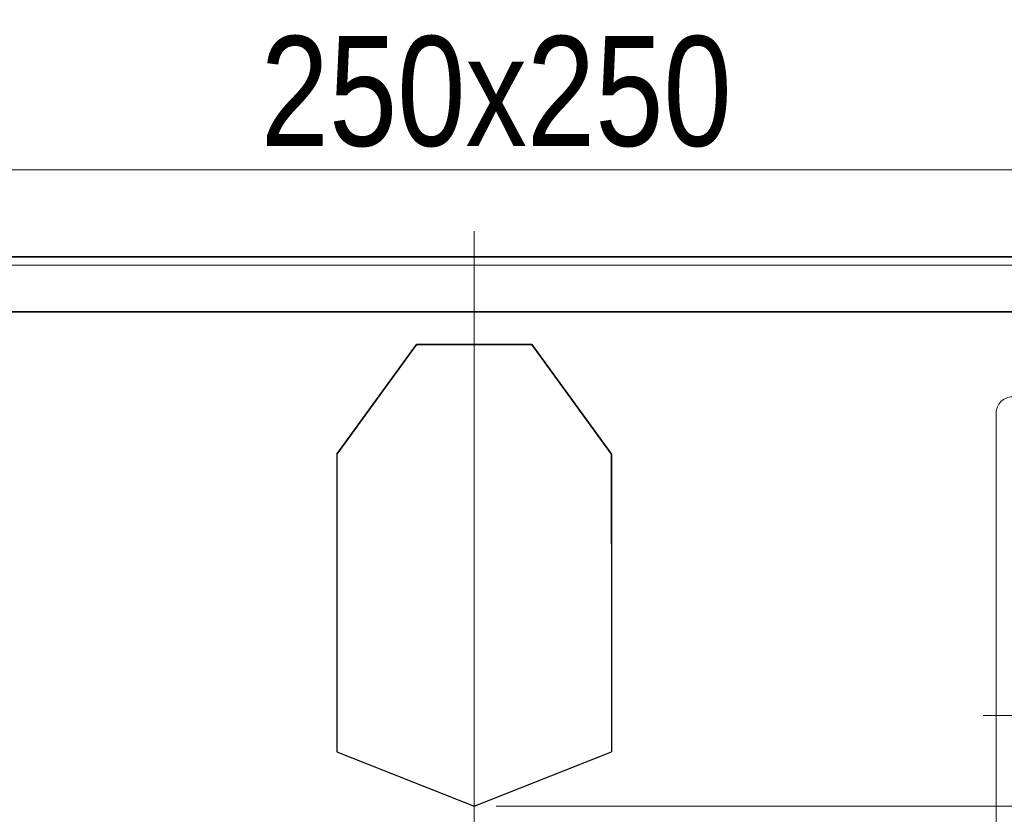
# Model space of a CAD drawing. Header units: millimetres. Extents: x -300186 to 535068, y -28581 to 763298.
# Tile 85 of 256: x -714 to -534, y 137928 to 138073. Entities that reach past the tile are written whole.
import ezdxf

# ---------------------------------------------------------------- set-up
doc = ezdxf.new("R2010")
doc.units = ezdxf.units.MM
doc.header["$LTSCALE"] = 10
doc.header["$PDSIZE"] = -4
doc.linetypes.add('ČERCHOVANÁ', pattern=[25.4, 12.7, -6.35, 0, -6.35])
doc.linetypes.add('ČÁRKOVANÁ', pattern=[19.05, 12.7, -6.35])
for name, color, linetype, lineweight in [('ACO_KOTY', 5, 'Continuous', 13), ('ACO_NEVID', 8, 'ČÁRKOVANÁ', 13), ('ACO_OSY', 6, 'ČERCHOVANÁ', 13), ('ACO_RAMECEK', 4, 'Continuous', 13), ('ACO_SILNA', 7, 'Continuous', 30)]:
    doc.layers.add(name, color=color, linetype=linetype, lineweight=lineweight)
doc.styles.add('ACO', font='arial.ttf', dxfattribs={"width": 0.8})
doc.dimstyles.new('M1_4 (šipky)', dxfattribs={"dimscale": 4, "dimtxt": 3, "dimasz": 3, "dimexe": 1, "dimexo": 1, "dimgap": 1, "dimtad": 1, "dimdec": 0, "dimtxsty": 'ACO', "dimcen": 3, "dimdle": 1, "dimclrd": 256, "dimclre": 256, "dimclrt": 7, "dimadec": 1, "dimazin": 2, "dimtfac": 0.8, "dimtmove": 0, "dimatfit": 0, "dimldrblk": 'DOTSMALL', "dimfxl": 1, "dimlwd": -1, "dimlwe": -1, "dimarcsym": 1})

# ---------------------------------------------------------------- blocks, each defined once
blk = doc.blocks.new('_OBLIQUE')
at = {"color": 0, "linetype": 'ByBlock'}
blk.add_line((-0.5, -0.5), (0.5, 0.5), dxfattribs=at)
blk = doc.blocks.new('*D1070')
at = {"layer": 'ACO_KOTY', "color": 0, "transparency": 16777216}
for p, q in [((-751.79, 138033.54), (-751.79, 138049.36)), ((-501.79, 138033.54), (-501.79, 138049.36)), ((-755.79, 138045.36), (-497.79, 138045.36))]:
    blk.add_line(p, q, dxfattribs=at)
at = {"layer": 'Defpoints', "color": 0, "lineweight": -3, "transparency": 16777216}
for p in [(-501.79, 138045.36), (-751.79, 138029.54), (-501.79, 138029.54)]:
    blk.add_point(p, dxfattribs=at)
at = {"layer": 'ACO_KOTY', "color": 0, "transparency": 16777216, "xscale": 12, "yscale": 12, "zscale": 12, "rotation": 180}
blk.add_blockref('_OBLIQUE', (-751.79, 138045.36), dxfattribs=at)
at = {"layer": 'ACO_KOTY', "color": 0, "transparency": 16777216, "xscale": 12, "yscale": 12, "zscale": 12}
blk.add_blockref('_OBLIQUE', (-501.79, 138045.36), dxfattribs=at)
at = {"layer": 'ACO_KOTY', "color": 7, "transparency": 16777216, "insert": (-626.79, 138059.57), "char_height": 20, "attachment_point": 5, "style": 'ACO'}
blk.add_mtext('250x250', dxfattribs=at)
blk = doc.blocks.new('_DotSmall')
at = {"color": 0, "linetype": 'ByBlock', "const_width": 0.5}
blk.add_lwpolyline([(-0.0625, 0, 1), (0.0625, 0, 1)], format="xyb", close=True, dxfattribs=at)
blk = doc.blocks.new('*D1078')
at = {"layer": 'ACO_KOTY', "color": 0, "transparency": 16777216}
for p, q in [((-439.07, 137925.54), (-439.07, 138033.54)), ((-501.79, 138029.54), (-435.07, 138029.54)), ((-626.79, 137929.54), (-435.07, 137929.54))]:
    blk.add_line(p, q, dxfattribs=at)
at = {"layer": 'Defpoints', "color": 0, "lineweight": -3, "transparency": 16777216}
for p in [(-505.79, 138029.54), (-439.07, 138029.54), (-630.79, 137929.54)]:
    blk.add_point(p, dxfattribs=at)
at = {"layer": 'ACO_KOTY', "color": 0, "transparency": 16777216, "xscale": 12, "yscale": 12, "zscale": 12}
for p, rotation in [((-439.07, 138029.54), 90), ((-439.07, 137929.54), 270)]:
    blk.add_blockref('_OBLIQUE', p, dxfattribs=dict(at, rotation=rotation))
at = {"layer": 'ACO_KOTY', "color": 7, "transparency": 16777216, "insert": (-453.28, 137979.54), "char_height": 20, "attachment_point": 5, "rotation": 90, "style": 'ACO'}
blk.add_mtext('100', dxfattribs=at)
blk = doc.blocks.new('A$7E2A18ED2A1C3')
at = {"layer": 'ACO_NEVID'}
for p, q in [((352.5, 171.5), (102.5, 171.5)), ((102.5, 171.5), (352.5, 171.5)), ((322.5, 144.5), (322.5, 70)), ((322.5, 95), (322.5, 144.5))]:
    blk.add_line(p, q, dxfattribs=at)
blk.add_arc((325.5, 144.5), 3, 90, 180, dxfattribs=at)
blk.add_arc((325.5, 144.5), 3, 90, 180, dxfattribs=at)
at = {"layer": 'ACO_OSY'}
for p, q in [((227.5, 177.68), (227.5, 13.75)), ((227.5, 177.68), (227.5, 13.75)), ((355.69, 89.5), (320.18, 89.5))]:
    blk.add_line(p, q, dxfattribs=at)
at = {"layer": 'ACO_SILNA'}
for p, q in [((102.5, 173), (352.5, 173)), ((352.5, 173), (102.5, 173)), ((102.5, 163), (352.5, 163)), ((352.5, 163), (102.5, 163)), ((202.5, 137.04), (217, 157)), ((217, 157), (202.5, 137.04)), ((217, 157), (238, 157)), ((238, 157), (217, 157)), ((238, 157), (252.5, 137.04)), ((252.5, 137.04), (238, 157)), ((202.5, 137.04), (202.5, 82.85)), ((252.5, 137.04), (252.5, 82.85)), ((252.5, 120.71), (252.5, 137.04)), ((202.5, 82.85), (227.5, 73)), ((227.5, 73), (252.5, 82.85))]:
    blk.add_line(p, q, dxfattribs=at)

msp = doc.modelspace()

# ---------------------------------------------------------------- block references
at = {"layer": 'ACO_RAMECEK'}
msp.add_blockref('A$7E2A18ED2A1C3', (-858.287, 137856.541), dxfattribs=at)

# ---------------------------------------------------------------- dimensions: what is measured, and where the dimension line sits
at = {"layer": 'ACO_KOTY', "color": 0}
dim = msp.add_linear_dim(base=(-501.787, 138045.363), p1=(-751.787, 138029.541), p2=(-501.787, 138029.541), text='<>x250', dimstyle='M1_4 (šipky)', override={"dimtxt": 5, "dimblk1": 'OBLIQUE', "dimblk2": 'OBLIQUE', "dimsah": 1, "dimclrd": 0, "dimclre": 0}, dxfattribs=at)
dim.commit()
dim.dimension.update_dxf_attribs({"geometry": '*D1070', "text_midpoint": (-626.787, 138059.574)})
dim = msp.add_linear_dim(base=(-439.07, 138029.541), p1=(-630.787, 137929.541), p2=(-505.787, 138029.541), angle=90, dimstyle='M1_4 (šipky)', override={"dimtxt": 5, "dimblk1": 'OBLIQUE', "dimblk2": 'OBLIQUE', "dimsah": 1, "dimclrd": 0, "dimclre": 0}, dxfattribs=at)
dim.commit()
dim.dimension.update_dxf_attribs({"geometry": '*D1078', "text_midpoint": (-439.07, 137979.541), "dimtype": 160})

doc.saveas('drawing.dxf')
